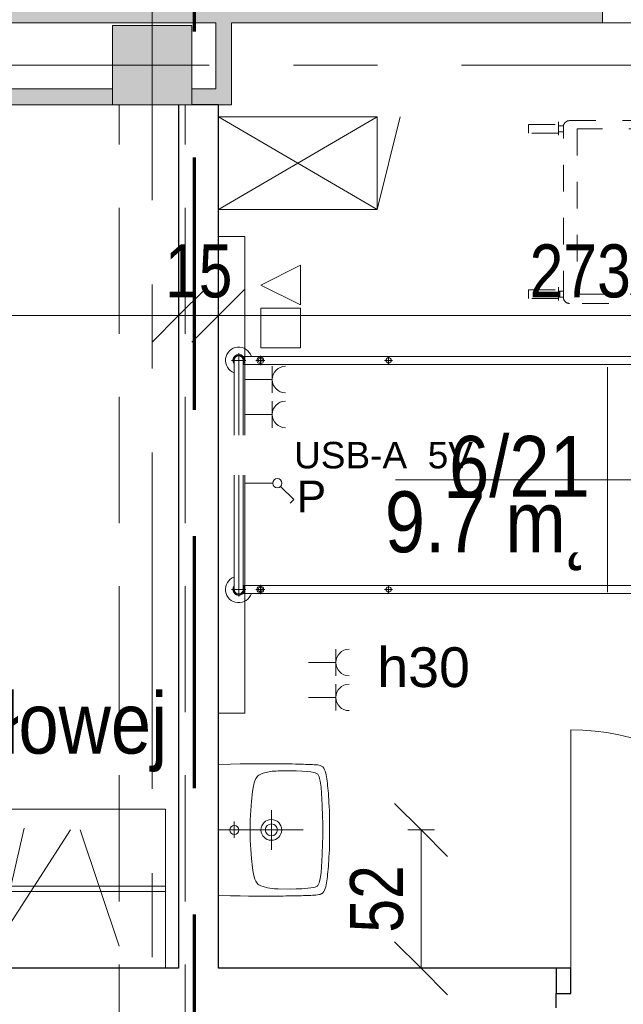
# Model space of a CAD drawing. Header units: centimetres. Extents: x -1631 to 21770, y -8842 to 3590.
# Tile 113 of 133: x -63 to 165, y 2454 to 2825. Entities that reach past the tile are written whole.
import ezdxf

# ---------------------------------------------------------------- set-up
doc = ezdxf.new("R2010")
doc.units = ezdxf.units.CM
for name, pattern in [('Długa kreska', [142.875, 95.25, -47.625]), ('Kreska', [20, 10, -10]), ('Oś', [222.25, 127, -31.75, 31.75, -31.75]), ('Ukryte', [71.438, 47.625, -23.813])]:
    doc.linetypes.add(name, pattern=pattern)
for name, color, linetype, lineweight in [('A-ANNO-DIMS', 211, 'Continuous', 13), ('A-ANNO-DIMS-100', 211, 'Continuous', 13), ('A-ANNO-NOTE', 131, 'Continuous', 9), ('A-AREA-IDEN', 2, 'Continuous', 13), ('A-DETL', 90, 'Continuous', 9), ('A-DETL-GENF', 92, 'Continuous', 9), ('A-DETL-HDLN', 90, 'Ukryte', 9), ('A-DETL-MEDM', 33, 'Continuous', 13), ('A-DETL-THIN', 151, 'Continuous', 9), ('A-DOOR', 31, 'Continuous', 13), ('A-GENM-HDLN', 13, 'Kreska', 9), ('A-WALL', 113, 'Continuous', 13), ('A-WALL-PATT', 111, 'Continuous', 13), ('I-FURN', 30, 'Continuous', 9), ('P-SANR-FIXT', 6, 'Continuous', 9), ('Q-SPCQ', 91, 'Continuous', 9), ('Q-SPCQ-HDLN', 91, 'Kreska', 9), ('S-COLS', 52, 'Continuous', 13), ('S-GRID', 1, 'Continuous', 13)]:
    doc.layers.add(name, color=color, linetype=linetype, lineweight=lineweight)
doc.styles.add('Arial Narrow_5', font='ARIALN.TTF', dxfattribs={"height": 20})
doc.styles.add('Arial_11', font='arial.ttf', dxfattribs={"width": 0.85, "height": 23})
doc.styles.add('Arial_4', font='arial.ttf', dxfattribs={"height": 10})
doc.styles.add('Arial_5', font='arial.ttf', dxfattribs={"height": 12})
doc.styles.add('Arial_6', font='arial.ttf', dxfattribs={"height": 15})
doc.dimstyles.new('Diagonal_1_100__0__wewnętrzne', dxfattribs={"dimscale": 30.48, "dimtxt": 20.468619, "dimasz": 0.656168, "dimexe": 0.164042, "dimexo": 0.0625, "dimgap": 0.032808, "dimtad": 1, "dimdec": 0, "dimdsep": 46, "dimtxsty": 'Arial Narrow_5', "dimblk1": 'OBLIQUE', "dimblk2": 'OBLIQUE', "dimsah": 1, "dimcen": 0.09, "dimazin": 0, "dimtfac": 1, "dimtdec": 4, "dimtix": 1, "dimtmove": 0, "dimatfit": 3, "dimfxl": 0, "dimtvp": 1, "dimtolj": 1, "dimtzin": 0, "dimarcsym": 0})
doc.dimstyles.new('Diagonal_1_100__0__wewnętrzne_2', dxfattribs={"dimscale": 30.48, "dimtxt": 20.468619, "dimasz": 0.656168, "dimexe": 0.164042, "dimexo": 0.0625, "dimgap": 0.032808, "dimtad": 1, "dimdec": 0, "dimdsep": 46, "dimtxsty": 'Arial Narrow_5', "dimblk1": 'OBLIQUE', "dimblk2": 'OBLIQUE', "dimsah": 1, "dimcen": 0.09, "dimazin": 0, "dimtfac": 1, "dimtdec": 4, "dimtix": 1, "dimtmove": 2, "dimatfit": 3, "dimfxl": 0, "dimtvp": 1, "dimtolj": 1, "dimtzin": 0, "dimarcsym": 0})

# ---------------------------------------------------------------- blocks, each defined once
blk = doc.blocks.new('M_Concrete-Square-Column - 300 x 300mm-1795931-6_piętro IV __13_80 m_ - stan projektowany')
at = {"layer": 'S-COLS', "lineweight": 9}
blk.add_hatch(color=254, dxfattribs=at).paths.add_polyline_path([(15, -15), (15, 15), (-15, 15), (-15, -15)], flags=0)
for p, q in [((15, 15), (-15, 15)), ((-15, 15), (-15, -15)), ((15, -15), (15, 15)), ((-15, -15), (15, -15))]:
    blk.add_line(p, q, dxfattribs=at)
blk = doc.blocks.new('łóżko 195x90 typ FAMED _102039_ - łóżko 195x90 typ FAMED _102039_-1233017-6_piętro IV __13_80 m_ - stan projektowany')
at = {"layer": 'I-FURN'}
for p, q in [((45.97, 104.25), (-45.98, 104.25)), ((-43.25, 101.53), (-43.25, 106.98)), ((-43.25, 105.95), (43.25, 105.95)), ((43.25, 101.53), (43.25, 106.98)), ((-44.75, -103.1), (-44.75, 102.61)), ((-43.25, 102.55), (43.25, 102.55)), ((-41.75, 102.55), (-41.75, -103.1)), ((41.75, 102.61), (41.75, -103.05)), ((44.75, -103.1), (44.75, 102.61)), ((-45, 96.93), (-41.5, 96.93)), ((-43.25, 95.18), (-43.25, 98.68)), ((45, 96.93), (41.5, 96.93)), ((43.25, 95.18), (43.25, 98.68)), ((-44.75, 49.81), (-41.75, 49.81)), ((-43.25, 48.31), (-43.25, 51.31)), ((44.75, 49.81), (41.75, 49.81)), ((43.25, 48.31), (43.25, 51.31)), ((-44.75, -48.19), (-41.75, -48.19)), ((-43.25, -49.69), (-43.25, -46.69)), ((44.75, -48.19), (41.75, -48.19)), ((43.25, -49.69), (43.25, -46.69)), ((-45, -96.6), (-41.5, -96.6)), ((-43.25, -94.85), (-43.25, -98.35)), ((45, -96.6), (41.5, -96.6)), ((43.25, -94.85), (43.25, -98.35)), ((-43.25, -102.02), (-43.25, -107.47)), ((-43.25, -103.05), (43.25, -103.05)), ((43.25, -102.02), (43.25, -107.47)), ((-45.98, -104.75), (45.97, -104.75)), ((-43.25, -106.45), (43.25, -106.45))]:
    blk.add_line(p, q, dxfattribs=at)
for centre, radius in [((-43.25, 96.93), 1.25), ((-43.25, 96.93), 0.8), ((43.25, 96.93), 1.25), ((43.25, 96.93), 0.8), ((-43.25, 49.81), 1), ((43.25, 49.81), 1), ((-43.25, -48.19), 1), ((43.25, -48.19), 1), ((-43.25, -96.6), 1.25), ((-43.25, -96.6), 0.8), ((43.25, -96.6), 1.25), ((43.25, -96.6), 0.8)]:
    blk.add_circle(centre, radius, dxfattribs=at)
for centre, radius, start, end in [((-43.25, 104.25), 5, 19.8769, 252.5424), ((43.25, 104.25), 5, 287.4576, 160.1231), ((-43.25, 104.25), 2.23, 49.8221, 310.1779), ((-43.25, 104.25), 1.93, 62.0207, 297.9793), ((-43.25, 104.25), 1.7, 90, 270), ((43.25, 104.25), 2.23, 229.8221, 130.1779), ((43.25, 104.25), 1.93, 242.0207, 117.9793), ((43.25, 104.25), 1.7, 270, 90), ((-43.25, -104.75), 5, 107.4576, 340.1231), ((43.25, -104.75), 5, 199.8769, 72.5424), ((-43.25, -104.75), 2.23, 47.6113, 310.1779), ((-43.25, -104.75), 1.93, 62.0207, 297.9793), ((-43.25, -104.75), 1.7, 90, 270), ((43.25, -104.75), 2.23, 229.8221, 130.1779), ((43.25, -104.75), 1.93, 242.0207, 117.9793), ((43.25, -104.75), 1.7, 270, 90)]:
    blk.add_arc(centre, radius, start, end, dxfattribs=at)
blk = doc.blocks.new('DRZWI 1S - automatyczna etykieta - Drzwi 90-2381422-6_piętro IV __13_80 m_ - stan projektowany')
at = {"layer": 'A-DETL-GENF'}
for p, q in [((-50.5, 2), (-45, 2)), ((-50.5, -7.5), (-50.5, 2)), ((-45, 2), (-45, -7.5)), ((45, 2), (50.5, 2)), ((45, -7.5), (45, 2)), ((50.5, 2), (50.5, -7.5)), ((-45, -7.5), (-50.5, -7.5)), ((50.5, -7.5), (45, -7.5))]:
    blk.add_line(p, q, dxfattribs=at)
at = {"layer": 'A-DETL-MEDM', "lineweight": 25}
for p, q in [((-50.5, -7.5), (-50.5, 2)), ((-50.5, 2), (-45, 2)), ((-45, 2), (-45, -7.5)), ((45, 2), (45, -7.5)), ((50.5, 2), (45, 2)), ((50.5, -7.5), (50.5, 2)), ((-45, -7.5), (-50.5, -7.5)), ((45, -7.5), (50.5, -7.5))]:
    blk.add_line(p, q, dxfattribs=at)
at = {"layer": 'A-DOOR'}
blk.add_line((45, -7.5), (45, -97.5), dxfattribs=at)
blk.add_arc((45, -7.5), 90, 180, 270, dxfattribs=at)
blk = doc.blocks.new('Umywalka koło Nova Pro - Pro 50-2362072-6_piętro IV __13_80 m_ - stan projektowany')
at = {"layer": 'P-SANR-FIXT'}
for p, q in [((-12.19, -7.5), (-12.32, -12.08)), ((12.5, -7.5), (12.5, -39.5)), ((37.32, -12.08), (37.19, -7.5)), ((-12.32, -12.08), (-12.4, -15.78)), ((15.72, -13.52), (9.46, -13.52)), ((37.4, -15.78), (37.32, -12.08)), ((-12.4, -15.78), (-12.45, -18.85)), ((37.45, -18.85), (37.4, -15.78)), ((-12.45, -18.85), (-12.48, -21.48)), ((-12.48, -21.48), (-12.48, -23.77)), ((-7.61, -22.12), (-7.93, -22.41)), ((-6.89, -21.64), (-7.61, -22.12)), ((-6.09, -21.3), (-6.89, -21.64)), ((-5.24, -21.03), (-6.09, -21.3)), ((-3.53, -20.66), (-5.24, -21.03)), ((-1.83, -20.39), (-3.53, -20.66)), ((1.66, -19.99), (-1.83, -20.39)), ((5.15, -19.7), (1.66, -19.99)), ((8.64, -19.56), (5.15, -19.7)), ((10.37, -19.51), (8.64, -19.56)), ((14.63, -19.51), (10.37, -19.51)), ((16.36, -19.56), (14.63, -19.51)), ((19.88, -19.7), (16.36, -19.56)), ((23.34, -19.99), (19.88, -19.7)), ((26.83, -20.39), (23.34, -19.99)), ((28.56, -20.66), (26.83, -20.39)), ((30.26, -21.03), (28.56, -20.66)), ((31.09, -21.3), (30.26, -21.03)), ((31.89, -21.64), (31.09, -21.3)), ((32.61, -22.12), (31.89, -21.64)), ((32.93, -22.41), (32.61, -22.12)), ((37.48, -21.48), (37.45, -18.85)), ((37.51, -23.77), (37.48, -21.48)), ((-12.48, -23.77), (-12.51, -25.8)), ((-12.51, -25.8), (-12.48, -27.63)), ((-8.91, -24.36), (-9.37, -26.04)), ((-8.62, -23.53), (-8.91, -24.36)), ((-8.19, -22.76), (-8.62, -23.53)), ((-7.93, -22.41), (-8.19, -22.76)), ((33.19, -22.76), (32.93, -22.41)), ((33.62, -23.53), (33.19, -22.76)), ((33.91, -24.36), (33.62, -23.53)), ((34.37, -26.04), (33.91, -24.36)), ((37.51, -27.63), (37.51, -23.77)), ((-12.48, -27.63), (-12.48, -29.31)), ((-12.48, -29.31), (-12.46, -30.99)), ((-9.74, -29.37), (-9.76, -30.06)), ((-9.71, -29.05), (-9.74, -29.37)), ((-9.69, -28.65), (-9.71, -29.05)), ((-9.61, -27.77), (-9.69, -28.65)), ((-9.37, -26.04), (-9.61, -27.77)), ((20.01, -27.5), (5.01, -27.5)), ((34.63, -27.77), (34.37, -26.04)), ((34.69, -28.65), (34.63, -27.77)), ((34.71, -29.05), (34.69, -28.65)), ((34.74, -29.37), (34.71, -29.05)), ((34.76, -30.06), (34.74, -29.37)), ((37.48, -29.31), (37.51, -27.63)), ((37.48, -30.99), (37.48, -29.31)), ((-12.46, -30.99), (-12.46, -32)), ((-12.46, -32), (-12.43, -32.96)), ((-12.43, -32.96), (-12.43, -33.89)), ((-9.76, -30.06), (-9.84, -34.56)), ((34.84, -34.56), (34.76, -30.06)), ((37.43, -33.89), (37.46, -32.96)), ((37.46, -32), (37.48, -30.99)), ((37.46, -32.96), (37.46, -32)), ((-12.43, -33.89), (-12.4, -34.8)), ((-12.4, -34.8), (-12.4, -35.38)), ((-12.4, -35.38), (-12.38, -36.56)), ((-12.38, -36.56), (-12.35, -37.38)), ((-9.84, -34.56), (-9.79, -36.82)), ((-9.79, -36.82), (-9.71, -39.06)), ((34.71, -39.06), (34.82, -36.82)), ((34.82, -36.82), (34.84, -34.56)), ((37.35, -37.38), (37.38, -36.56)), ((37.38, -36.56), (37.4, -35.38)), ((37.4, -35.38), (37.43, -34.8)), ((37.43, -34.8), (37.43, -33.89)), ((-12.35, -37.38), (-12.35, -38.15)), ((-12.35, -38.15), (-12.32, -38.93)), ((-12.32, -38.93), (-12.3, -39.67)), ((-12.3, -39.67), (-12.27, -40.39)), ((-12.27, -40.39), (-12.24, -41.11)), ((-9.71, -39.06), (-9.53, -41.32)), ((34.53, -41.32), (34.71, -39.06)), ((37.24, -41.11), (37.27, -40.39)), ((37.27, -40.39), (37.3, -39.67)), ((37.3, -39.67), (37.32, -38.93)), ((37.32, -38.93), (37.35, -38.15)), ((37.35, -38.15), (37.35, -37.38)), ((-12.24, -41.11), (-12.22, -41.78)), ((-12.22, -41.78), (-12.19, -42.44)), ((-12.19, -42.44), (-12.16, -43.08)), ((-12.16, -43.08), (-12.14, -43.72)), ((-12.14, -43.72), (-12.08, -44.31)), ((-12.08, -44.31), (-12, -44.87)), ((-9.53, -41.32), (-9.39, -42.44)), ((-9.39, -42.44), (-9.21, -43.53)), ((-9.21, -43.53), (-9.05, -44.09)), ((-9.05, -44.09), (-8.86, -44.6)), ((-8.86, -44.6), (-8.7, -44.84)), ((33.73, -44.84), (33.86, -44.6)), ((33.86, -44.6), (34.07, -44.09)), ((34.07, -44.09), (34.21, -43.53)), ((34.21, -43.53), (34.39, -42.44)), ((34.39, -42.44), (34.53, -41.32)), ((37.03, -44.87), (37.08, -44.31)), ((37.08, -44.31), (37.14, -43.72)), ((37.14, -43.72), (37.16, -43.08)), ((37.16, -43.08), (37.19, -42.44)), ((37.19, -42.44), (37.22, -41.78)), ((37.22, -41.78), (37.24, -41.11)), ((-12, -44.87), (-11.92, -45.37)), ((-11.92, -45.37), (-11.82, -45.88)), ((-11.82, -45.88), (-11.71, -46.17)), ((-11.6, -46.46), (-11.79, -45.88)), ((-11.71, -46.17), (-11.6, -46.46)), ((-11.6, -46.46), (-11.26, -46.97)), ((-11.26, -46.97), (-11.6, -46.46)), ((-11.26, -46.97), (-10.8, -47.34)), ((-10.8, -47.34), (-11.26, -46.97)), ((-10.8, -47.34), (-10.24, -47.61)), ((-10.24, -47.61), (-10.8, -47.34)), ((-10.24, -47.61), (-9.61, -47.82)), ((-9.61, -47.82), (-10.24, -47.61)), ((-9.61, -47.82), (-8.94, -48.01)), ((-8.94, -48.01), (-9.61, -47.82)), ((-8.94, -48.01), (-8.25, -48.14)), ((-8.25, -48.14), (-8.94, -48.01)), ((-8.7, -44.84), (-8.51, -45.05)), ((-8.51, -45.05), (-8.03, -45.35)), ((-8.25, -48.14), (-7.5, -48.3)), ((-7.5, -48.3), (-8.25, -48.14)), ((-8.03, -45.35), (-7.53, -45.56)), ((-7.53, -45.56), (-6.97, -45.72)), ((-7.5, -48.3), (-6.73, -48.41)), ((-6.73, -48.41), (-7.5, -48.3)), ((-6.97, -45.72), (-5.88, -45.93)), ((-5.88, -45.93), (-3.64, -46.25)), ((-3.64, -46.25), (-1.4, -46.44)), ((-1.4, -46.44), (3.1, -46.68)), ((3.1, -46.68), (7.6, -46.81)), ((7.6, -46.81), (9.86, -46.89)), ((9.86, -46.89), (11.04, -46.92)), ((11.04, -46.92), (11.7, -46.92)), ((11.7, -46.92), (12.5, -46.94)), ((12.5, -46.94), (13.3, -46.92)), ((13.3, -46.92), (13.99, -46.92)), ((13.99, -46.92), (15.14, -46.89)), ((15.14, -46.89), (17.4, -46.81)), ((17.4, -46.81), (21.9, -46.68)), ((21.9, -46.68), (26.4, -46.44)), ((26.4, -46.44), (28.64, -46.25)), ((28.64, -46.25), (30.88, -45.93)), ((30.88, -45.93), (31.97, -45.72)), ((31.76, -48.41), (32.5, -48.3)), ((32.5, -48.3), (31.76, -48.41)), ((31.97, -45.72), (32.53, -45.56)), ((32.5, -48.3), (33.25, -48.14)), ((33.25, -48.14), (32.5, -48.3)), ((32.53, -45.56), (33.06, -45.35)), ((33.06, -45.35), (33.54, -45.05)), ((33.25, -48.14), (33.97, -48.01)), ((33.97, -48.01), (33.25, -48.14)), ((33.54, -45.05), (33.73, -44.84)), ((33.97, -48.01), (34.63, -47.82)), ((34.63, -47.82), (33.97, -48.01)), ((34.63, -47.82), (35.24, -47.61)), ((35.24, -47.61), (34.63, -47.82)), ((35.24, -47.61), (35.8, -47.34)), ((35.8, -47.34), (35.24, -47.61)), ((35.8, -47.34), (36.28, -46.97)), ((36.28, -46.97), (35.8, -47.34)), ((36.28, -46.97), (36.6, -46.46)), ((36.6, -46.46), (36.28, -46.97)), ((36.6, -46.46), (36.82, -45.88)), ((36.82, -45.88), (36.92, -45.37)), ((36.92, -45.37), (37.03, -44.87)), ((-6.73, -48.41), (-5.93, -48.54)), ((-5.93, -48.54), (-6.73, -48.41)), ((-5.93, -48.54), (-5.1, -48.65)), ((-5.1, -48.65), (-5.93, -48.54)), ((-5.1, -48.65), (-4.2, -48.75)), ((-4.2, -48.75), (-5.1, -48.65)), ((-4.2, -48.75), (-3.27, -48.86)), ((-3.27, -48.86), (-4.2, -48.75)), ((-3.27, -48.86), (-2.28, -48.94)), ((-2.28, -48.94), (-3.27, -48.86)), ((-2.28, -48.94), (-1.24, -49.02)), ((-1.24, -49.02), (-2.28, -48.94)), ((-1.24, -49.02), (-0.15, -49.13)), ((-0.15, -49.13), (-1.24, -49.02)), ((-0.15, -49.13), (1.05, -49.21)), ((1.05, -49.21), (-0.15, -49.13)), ((1.05, -49.21), (2.3, -49.26)), ((2.3, -49.26), (1.05, -49.21)), ((2.3, -49.26), (3.66, -49.34)), ((3.66, -49.34), (2.3, -49.26)), ((3.66, -49.34), (5.12, -49.39)), ((5.12, -49.39), (3.66, -49.34)), ((5.12, -49.39), (6.72, -49.45)), ((6.72, -49.45), (5.12, -49.39)), ((6.72, -49.45), (8.45, -49.47)), ((8.45, -49.47), (6.72, -49.45)), ((8.45, -49.47), (10.4, -49.5)), ((10.4, -49.5), (8.45, -49.47)), ((10.4, -49.5), (14.63, -49.5)), ((14.63, -49.5), (10.4, -49.5)), ((14.63, -49.5), (16.55, -49.47)), ((16.55, -49.47), (14.63, -49.5)), ((16.55, -49.47), (18.31, -49.45)), ((18.31, -49.45), (16.55, -49.47)), ((18.31, -49.45), (19.88, -49.39)), ((19.88, -49.39), (18.31, -49.45)), ((19.88, -49.39), (21.34, -49.34)), ((21.34, -49.34), (19.88, -49.39)), ((21.34, -49.34), (22.7, -49.26)), ((22.7, -49.26), (21.34, -49.34)), ((22.7, -49.26), (23.98, -49.21)), ((23.98, -49.21), (22.7, -49.26)), ((23.98, -49.21), (25.15, -49.13)), ((25.15, -49.13), (23.98, -49.21)), ((25.15, -49.13), (26.24, -49.02)), ((26.24, -49.02), (25.15, -49.13)), ((26.24, -49.02), (27.31, -48.94)), ((27.31, -48.94), (26.24, -49.02)), ((27.31, -48.94), (28.29, -48.86)), ((28.29, -48.86), (27.31, -48.94)), ((28.29, -48.86), (29.23, -48.75)), ((29.23, -48.75), (28.29, -48.86)), ((29.23, -48.75), (30.1, -48.65)), ((30.1, -48.65), (29.23, -48.75)), ((30.1, -48.65), (30.93, -48.54)), ((30.93, -48.54), (30.1, -48.65)), ((30.93, -48.54), (31.76, -48.41)), ((31.76, -48.41), (30.93, -48.54))]:
    blk.add_line(p, q, dxfattribs=at)
for centre, radius in [((12.5, -13.52), 1.72), ((12.51, -27.5), 3.92), ((12.51, -27.5), 2.28)]:
    blk.add_circle(centre, radius, dxfattribs=at)
blk = doc.blocks.new('Panel Gazowo Oswietleniowy 1 - Type 1-2428028-6_piętro IV __13_80 m_ - stan projektowany')
at = {"layer": 'Q-SPCQ'}
for p, q in [((-77.5, -7.5), (-77.5, -17.5)), ((102.5, -17.5), (102.5, -7.5)), ((-77.5, -17.5), (102.5, -17.5)), ((9.36, -17.5), (9.36, -28)), ((21.87, -27.83), (21.87, -17.5)), ((35.33, -27.83), (35.33, -17.5)), ((48.5, -27.83), (48.5, -17.5)), ((60.5, -23.5), (75.5, -23.5)), ((60.5, -38.5), (60.5, -23.5)), ((75.5, -23.5), (75.5, -38.5)), ((84.19, -23.5), (76.69, -38.5)), ((91.69, -38.5), (84.19, -23.5)), ((16.87, -27.83), (26.87, -27.83)), ((30.33, -27.83), (40.33, -27.83)), ((43.5, -27.83), (53.5, -27.83)), ((8.12, -30.98), (3.18, -35.93)), ((3.18, -35.93), (1.87, -34.62)), ((75.5, -38.5), (60.5, -38.5)), ((76.69, -38.5), (91.69, -38.5)), ((-71.5, -51.83), (-71.5, -41.5)), ((-58.33, -51.83), (-58.33, -41.5)), ((-76.5, -51.83), (-66.5, -51.83)), ((-63.33, -51.83), (-53.33, -51.83))]:
    blk.add_line(p, q, dxfattribs=at)
blk.add_circle((9.36, -29.75), 1.75, dxfattribs=at)
for centre, start in [((21.87, -32.83), 0), ((35.33, -32.83), 0), ((48.5, -32.83), 0), ((-71.5, -56.83), 360), ((-58.33, -56.83), 360)]:
    blk.add_arc(centre, 5, start, 180, dxfattribs=at)
blk = doc.blocks.new('Łóżko transportowe - łóżko PRAWY SKRĘT-2406520-6_piętro IV __13_80 m_ - stan projektowany')
at = {"layer": 'A-GENM-HDLN'}
for p, q in [((-211, -72.67), (-207.66, -72.67)), ((-211, -81.04), (-211, -72.67)), ((-207.66, -72.67), (-207.66, -77.83)), ((-149.44, -72.67), (-149.44, -77.72)), ((-146.11, -72.67), (-149.44, -72.67)), ((-146.11, -81.04), (-146.11, -72.67)), ((-152.16, -77.04), (-204.76, -77.04)), ((-210.71, -81.04), (-146.11, -81.04)), ((-152.16, -79.34), (-204.76, -79.34)), ((-213.01, -230.22), (-213.01, -83.34)), ((-144.01, -83.34), (-144.01, -230.22)), ((-214.13, -100.83), (-216.43, -100.83)), ((-216.43, -100.83), (-216.43, -243.73)), ((-214.13, -243.73), (-214.13, -100.83)), ((-142.2, -101.09), (-139.9, -101.09)), ((-142.2, -243.73), (-142.2, -101.09)), ((-139.9, -101.09), (-139.9, -243.73)), ((-219.53, -109.11), (-217.23, -109.11)), ((-219.53, -235.46), (-219.53, -109.11)), ((-217.23, -109.11), (-217.23, -235.46)), ((-138.89, -109.11), (-138.89, -235.46)), ((-136.59, -109.11), (-138.89, -109.11)), ((-136.59, -235.46), (-136.59, -109.11)), ((-146.31, -232.52), (-210.71, -232.52)), ((-210.71, -233.31), (-146.31, -233.31)), ((-217.23, -235.46), (-219.53, -235.46)), ((-213.01, -270.47), (-213.01, -235.61)), ((-144.01, -235.61), (-144.01, -270.47)), ((-138.89, -235.46), (-136.59, -235.46)), ((-147.5, -238.03), (-209.87, -238.03)), ((-209.87, -238.03), (-209.87, -267.5)), ((-147.5, -267.5), (-147.5, -238.03)), ((-216.43, -243.73), (-214.13, -243.73)), ((-139.9, -243.73), (-142.2, -243.73)), ((-209.87, -267.5), (-147.5, -267.5)), ((-211.54, -285.9), (-211.54, -274.65)), ((-146.31, -272.77), (-210.71, -272.77)), ((-208.23, -274.65), (-208.23, -285.9)), ((-150.17, -274.65), (-145.11, -274.65)), ((-149.14, -285.9), (-149.14, -274.65)), ((-148.67, -274.65), (-148.67, -272.75)), ((-146.35, -274.65), (-146.35, -272.75)), ((-145.83, -274.65), (-145.83, -285.9)), ((-208.23, -285.9), (-211.54, -285.9)), ((-145.83, -285.9), (-149.14, -285.9))]:
    blk.add_line(p, q, dxfattribs=at)
for centre, radius, start, end in [((-152.16, -82.79), 5.75, 17.7326, 90), ((-210.71, -83.34), 2.3, 90, 180), ((-152.16, -82.79), 3.45, 30.5058, 90), ((-146.31, -83.34), 2.3, 0, 90), ((-146.31, -230.22), 2.3, 270, 0), ((-146.31, -235.61), 2.3, 0, 90), ((-210.71, -270.47), 2.3, 180, 270), ((-146.31, -270.47), 2.3, 270, 0)]:
    blk.add_arc(centre, radius, start, end, dxfattribs=at)
at = {"layer": 'Q-SPCQ'}
for p, q in [((-55.67, 38.72), (-55.67, 41.02)), ((-55.67, 41.02), (70.69, 41.02)), ((70.69, 41.02), (70.69, 38.72)), ((-63.94, 37.92), (-63.94, 35.62)), ((78.96, 37.92), (-63.94, 37.92)), ((70.69, 38.72), (-55.67, 38.72)), ((78.96, 35.62), (78.96, 37.92)), ((-94.86, 34.06), (-94.86, 29)), ((-90.67, 34.5), (-55.81, 34.5)), ((-63.94, 35.62), (78.96, 35.62)), ((-50.42, 34.5), (96.46, 34.5)), ((-106.11, 29.72), (-106.11, 33.03)), ((-106.11, 33.03), (-94.86, 33.03)), ((-94.86, 32.56), (-92.95, 32.56)), ((-94.86, 30.24), (-92.95, 30.24)), ((-92.97, -32.2), (-92.97, 32.2)), ((-87.7, 31.37), (-87.7, -31)), ((-58.24, 31.37), (-87.7, 31.37)), ((-58.24, 12.56), (-58.24, 31.37)), ((-53.51, 32.2), (-53.51, 14.3)), ((-52.72, 15.13), (-52.72, 32.2)), ((-41.4, 29.24), (-37.87, 30.32)), ((-37.87, 30.32), (-32.38, 29.92)), ((-32.38, 29.92), (-23.14, 28.89)), ((-23.49, 33.12), (-21.22, 5.81)), ((98.76, 32.49), (107.12, 32.49)), ((98.76, 32.2), (98.76, -32.4)), ((107.12, 32.49), (107.12, 29.16)), ((-94.86, 29.72), (-106.11, 29.72)), ((-45.79, 21.48), (-43.95, 26.18)), ((-43.95, 26.18), (-41.4, 29.24)), ((100.45, -26.34), (100.45, 26.25)), ((107.12, 29.16), (101.97, 29.16)), ((102.75, -26.34), (102.75, 26.25)), ((115.35, 26.3), (114.56, 25.24)), ((115.88, 27.09), (115.35, 26.3)), ((117.47, 28.15), (115.88, 27.09)), ((118.27, 28.69), (117.47, 28.15)), ((120.12, 28.95), (118.27, 28.69)), ((121.45, 28.95), (120.12, 28.95)), ((123.04, 28.95), (121.45, 28.95)), ((124.84, 28.69), (123.04, 28.95)), ((114.56, 25.24), (114.03, 24.44)), ((114.03, 24.44), (114.03, 23.91)), ((114.03, 23.91), (114.08, 23.1)), ((114.08, 23.1), (114.32, 22.25)), ((-52.06, 15.82), (-45.79, 21.48)), ((114.32, 22.25), (114.71, 21.57)), ((114.71, 21.57), (114.98, 21.19)), ((114.98, 21.19), (115.23, 20.92)), ((115.23, 20.92), (115.48, 20.74)), ((123.91, 21.37), (124.1, 21)), ((-83.75, 12.89), (-81.46, 16.46)), ((-79.79, 17.34), (-71, 17.03)), ((-78.02, 15.16), (-79.32, 12.25)), ((-75.29, 17.28), (-78.02, 15.16)), ((-71, 17.03), (-65.71, 15.12)), ((-65.71, 15.12), (-60.22, 12.25)), ((-55.38, 12.34), (-52.06, 15.82)), ((-30.17, 17.16), (-29.39, 13.18)), ((147.83, 18.1), (147.96, 17.02)), ((147.96, 17.02), (148.22, 15.7)), ((148.22, 15.7), (148.49, 14.64)), ((-85.46, 8.14), (-83.75, 12.89)), ((-79.32, 12.25), (-79.3, 7.78)), ((-70.43, 12.29), (-71.36, 9.94)), ((-60.22, 12.25), (-57.47, 9.74)), ((-59.96, 11.91), (-56.86, 11.75)), ((-29.39, 13.18), (-27.6, 10.36)), ((148.49, 14.64), (149.02, 12.25)), ((149.02, 12.25), (149.28, 10.66)), ((-85.11, 2.29), (-85.46, 8.14)), ((-57.47, 9.74), (-56.99, 4.53)), ((-27.6, 10.36), (-27.43, 6.67)), ((149.28, 10.66), (149.55, 8.54)), ((149.55, 8.54), (149.55, 6.42)), ((-80.57, 2.56), (-79.46, 6.57)), ((-63.14, 3.31), (-62.45, 4.98)), ((-62.45, 4.98), (-62.68, 6.92)), ((-57.02, 4.3), (-58.79, -0.56)), ((-27.43, 6.67), (-29.38, 3.26)), ((149.55, 6.42), (149.81, 4.3)), ((149.81, 4.3), (149.81, 2.44)), ((-83.81, -1.05), (-85.11, 2.29)), ((-80.05, -0.59), (-80.57, 2.56)), ((-71.99, 0.23), (-72.29, 2.75)), ((-21.88, 0.92), (-27.74, -15.16)), ((149.81, 2.44), (149.81, 0.85)), ((149.81, 0.85), (149.81, -1.27)), ((-73.74, -4.18), (-82.45, -2.21)), ((-77.94, -3.33), (-80.05, -0.59)), ((-68.13, -3.67), (-73.74, -4.18)), ((-62.1, -2.29), (-68.13, -3.67)), ((-58.79, -0.56), (-62.1, -2.29)), ((-61.75, -2.03), (-58.71, -2.66)), ((-57.43, -3.6), (-55.11, -7.81)), ((-28.96, -5.2), (-29.98, -1.41)), ((149.81, -1.27), (149.81, -3.39)), ((-58.24, -31), (-58.24, -3.82)), ((-30.06, -8.73), (-28.96, -5.2)), ((-55.11, -7.81), (-50.47, -14.88)), ((-53.51, -10.24), (-53.51, -32.2)), ((-34.27, -14.65), (-32.51, -11)), ((-32.51, -11), (-30.06, -8.73)), ((96.55, -8.81), (97.4, -14.24)), ((102.27, -8.97), (97.21, -8.16)), ((104.13, -7.98), (104.02, -8.17)), ((111.94, -13.19), (104.98, -7.83)), ((-52.72, -32.2), (-52.72, -11.45)), ((-50.47, -14.88), (-49.89, -19.88)), ((98.63, -15.63), (108.86, -18.54)), ((149.02, -17.7), (148.75, -18.76)), ((149.28, -16.38), (149.02, -17.7)), ((-49.89, -19.88), (-48.19, -23.49)), ((-28.42, -18.63), (-29.07, -34.66)), ((147.92, -21.46), (147.08, -22.85)), ((148.49, -20.09), (147.92, -21.46)), ((148.75, -18.76), (148.49, -20.09)), ((-48.19, -23.49), (-45.06, -25.43)), ((-45.06, -25.43), (-39.64, -26.44)), ((144.25, -25.92), (142.92, -26.45)), ((145.31, -25.13), (144.25, -25.92)), ((146.1, -24.33), (145.31, -25.13)), ((147.16, -22.74), (146.1, -24.33)), ((-106.11, -32.67), (-106.11, -29.36)), ((-106.11, -29.36), (-94.86, -29.36)), ((-94.86, -28.33), (-94.86, -33.39)), ((-39.64, -26.44), (-28.8, -28.02)), ((107.12, -29.06), (102.07, -29.06)), ((107.12, -32.4), (107.12, -29.06)), ((127.81, -27.51), (125.69, -27.25)), ((129.93, -27.78), (127.81, -27.51)), ((131.79, -27.78), (129.93, -27.78)), ((132.4, -27.81), (131.79, -27.78)), ((137.62, -27.78), (135.76, -28.04)), ((139.47, -27.51), (137.62, -27.78)), ((141.59, -26.98), (139.47, -27.51)), ((142.92, -26.45), (141.59, -26.98)), ((-94.86, -32.67), (-106.11, -32.67)), ((-94.86, -29.83), (-92.95, -29.83)), ((-94.86, -32.16), (-92.95, -32.16)), ((-87.7, -31), (-58.24, -31)), ((98.76, -32.4), (107.12, -32.4)), ((-55.81, -34.5), (-90.67, -34.5)), ((-63.94, -38.61), (-63.94, -36.31)), ((-63.94, -36.31), (78.7, -36.31)), ((96.46, -34.5), (-50.42, -34.5)), ((78.7, -36.31), (78.7, -38.61)), ((78.7, -38.61), (-63.94, -38.61)), ((-55.67, -39.61), (-55.67, -41.91)), ((70.69, -39.61), (-55.67, -39.61)), ((70.69, -41.91), (70.69, -39.61)), ((-55.67, -41.91), (70.69, -41.91)), ((-212.57, -274.65), (-207.51, -274.65)), ((-211.07, -274.65), (-211.07, -272.74)), ((-208.75, -274.65), (-208.75, -272.75))]:
    blk.add_line(p, q, dxfattribs=at)
for centre, radius, start, end in [((-90.67, 32.2), 2.3, 90, 180), ((-55.81, 32.2), 2.3, 360, 90), ((-50.42, 32.2), 2.3, 90, 180), ((96.46, 32.2), 2.3, 360, 90), ((97, 26.25), 5.75, 360, 72.2674), ((135.37, -72.1), 102.08, 84.1616, 96.0296), ((97, 26.25), 3.45, 360, 59.4942), ((114.45, 26.3), 10.67, 332.4303, 17.0256), ((155.31, -5.05), 35.87, 106.259, 128.4942), ((147.02, 24.57), 5.12, 53.3457, 110.0357), ((147.85, 25.78), 3.66, 334.0102, 52.4708), ((137.61, 13.35), 10, 86.6496, 169.8675), ((136.81, -0.41), 23.79, 75.7422, 86.6496), ((142.07, 16.76), 5.92, 13.0754, 84.1902), ((163.14, 13.71), 15.93, 138.9112, 164.0086), ((118.49, 37.03), 16.57, 259.523, 289.0823), ((127.32, 11.76), 9.78, 68.046, 109.2287), ((-79.85, 15.43), 1.91, 88.013, 147.341), ((153.18, 10.57), 25.82, 169.8675, 185.4386), ((-56.76, 13.66), 1.91, 267.0558, 316.4033), ((131.67, -10.77), 19.09, 104.2457, 129.8189), ((133.26, -12.2), 20.9, 95.7555, 107.4934), ((133.4, -5.54), 14.31, 49.021, 98.976), ((-32.69, 4.86), 11.5, 339.9773, 4.7513), ((123.87, -1.49), 6.97, 129.3765, 229.136), ((137.97, -0.27), 7.34, 8.3566, 49.021), ((137.33, 0.4), 7.91, 309.1031, 2.8416), ((-82.03, -0.35), 1.91, 201.3338, 257.3013), ((-59.1, -4.53), 1.91, 28.911, 78.2584), ((79.86, -7.33), 70.06, 352.5069, 3.2247), ((129.04, 4.7), 15.03, 229.6853, 259.0191), ((129.04, 12.28), 22.38, 279.3994, 306.3925), ((97.11, -8.72), 0.576, 80.8461, 188.9292), ((102.55, -7.27), 1.73, 260.8461, 328.5399), ((104.62, -8.28), 0.576, 52.4244, 148.5399), ((128, 26.42), 36.52, 267.1297, 277.2298), ((34.66, -39.09), 97.15, 9.5267, 17.2664), ((99.11, -13.97), 1.73, 188.9292, 254.1509), ((61.3, 12.26), 56.78, 325.6186, 334.1985), ((127.86, 18.05), 34.19, 243.1615, 271.9722), ((-16.93, -19.09), 11.5, 159.9773, 177.6993), ((139.83, 31.24), 60.07, 238.1847, 249.7735), ((133.88, 9.76), 37.9, 246.9882, 257.5224), ((136.25, -23.47), 5.8, 175.4525, 229.6854), ((97, -26.34), 3.45, 300.5058, 360), ((97, -26.34), 5.75, 287.7326, 360), ((134.62, -17.47), 10.63, 258.4769, 276.1668), ((-90.67, -32.2), 2.3, 180, 270), ((-55.81, -32.2), 2.3, 270, 0), ((-50.42, -32.2), 2.3, 180, 270), ((96.46, -32.2), 2.3, 270, 0), ((-204.76, -82.79), 5.75, 90, 162.2674), ((-204.76, -82.79), 3.45, 90, 149.4942), ((-210.71, -230.22), 2.3, 180, 270), ((-210.71, -235.61), 2.3, 90, 180)]:
    blk.add_arc(centre, radius, start, end, dxfattribs=at)
at = {"layer": 'Q-SPCQ-HDLN'}
for centre, radius, end in [((-106.11, -72.67), 105.71, 180.198), ((-106.11, -72.67), 40, 180), ((-28.77, -150.01), 105.71, 180.198)]:
    blk.add_arc(centre, radius, 90, end, dxfattribs=at)
blk = doc.blocks.new('Szafy ubraniowe - 60x100-2457479-6_piętro IV __13_80 m_ - stan projektowany')
at = {"layer": 'I-FURN'}
for p, q in [((-110, -30), (-110, 30)), ((-110, 30), (-10, 30)), ((-10, 30), (-10, -30)), ((-85.4, -25.19), (-107.37, 24.14)), ((-84.09, -23.93), (-73.29, 22.84)), ((-74.09, -23.93), (-63.29, 22.84)), ((-72.42, -18.98), (-45.85, 22.3)), ((-27.5, -21.7), (-42.12, 22.3)), ((-110, 1), (-10, 1)), ((-110, -1), (-10, -1))]:
    blk.add_line(p, q, dxfattribs=at)
blk = doc.blocks.new('DIMBLOCK145-6_piętro IV __13_80 m_ - stan projektowany')
at = {"layer": 'A-ANNO-DIMS-100', "transparency": 16777216}
for p, q in [((-310.62, 2713.76), (-300.62, 2723.76)), ((-2.62, 2713.76), (7.38, 2723.76)), ((-310.62, 2718.76), (-310.62, 2708.76)), ((-310.62, 2713.76), (-310.62, 2718.76)), ((-2.62, 2718.76), (-2.62, 2708.76)), ((-2.62, 2713.76), (-2.62, 2718.76)), ((-310.62, 2713.76), (-320.62, 2703.76)), ((-310.62, 2713.76), (-2.62, 2713.76)), ((-2.62, 2713.76), (-12.62, 2703.76))]:
    blk.add_line(p, q, dxfattribs=at)
at = {"layer": 'A-ANNO-DIMS-100', "color": 0, "transparency": 16777216, "insert": (-185.3, 2740.61), "char_height": 20, "width": 45.6158, "attachment_point": 1, "line_spacing_factor": 0.974696, "style": 'Arial Narrow_5'}
blk.add_mtext('308', dxfattribs=at)
blk = doc.blocks.new('_Oblique')
at = {"color": 0, "linetype": 'ByBlock', "lineweight": -2}
blk.add_line((-0.5, -0.5), (0.5, 0.5), dxfattribs=at)
blk = doc.blocks.new('DIMBLOCK146-6_piętro IV __13_80 m_ - stan projektowany')
at = {"layer": 'A-ANNO-DIMS-100', "transparency": 16777216}
for p, q in [((-2.62, 2713.76), (7.38, 2723.76)), ((12.38, 2713.76), (22.38, 2723.76)), ((-2.62, 2718.76), (-2.62, 2708.76)), ((-2.62, 2713.76), (-2.62, 2718.76)), ((12.38, 2718.76), (12.38, 2708.76)), ((12.38, 2713.76), (12.38, 2718.76)), ((-2.62, 2713.76), (-12.62, 2703.76)), ((-2.62, 2713.76), (12.38, 2713.76)), ((12.38, 2713.76), (2.38, 2703.76))]:
    blk.add_line(p, q, dxfattribs=at)
at = {"layer": 'A-ANNO-DIMS-100', "color": 0, "transparency": 16777216, "insert": (-7.79, 2740.61), "char_height": 20, "width": 30.4105, "attachment_point": 1, "line_spacing_factor": 0.974696, "style": 'Arial Narrow_5'}
blk.add_mtext('15', dxfattribs=at)
blk = doc.blocks.new('DIMBLOCK147-6_piętro IV __13_80 m_ - stan projektowany')
at = {"layer": 'A-ANNO-DIMS-100', "transparency": 16777216}
for p, q in [((12.38, 2713.76), (22.38, 2723.76)), ((285.38, 2713.76), (295.38, 2723.76)), ((12.38, 2718.76), (12.38, 2708.76)), ((12.38, 2713.76), (12.38, 2718.76)), ((285.38, 2718.76), (285.38, 2708.76)), ((285.38, 2713.76), (285.38, 2718.76)), ((12.38, 2713.76), (2.38, 2703.76)), ((12.38, 2713.76), (285.38, 2713.76)), ((285.38, 2713.76), (275.38, 2703.76))]:
    blk.add_line(p, q, dxfattribs=at)
at = {"layer": 'A-ANNO-DIMS-100', "color": 0, "transparency": 16777216, "insert": (129.87, 2740.61), "char_height": 20, "width": 45.6158, "attachment_point": 1, "line_spacing_factor": 0.974696, "style": 'Arial Narrow_5'}
blk.add_mtext('273', dxfattribs=at)
blk = doc.blocks.new('METKA_POMIESZCZENIA2 - Rozbudowana - bez ramki-2396678-6_piętro IV __13_80 m_ - stan projektowany')
at = {"layer": 'A-AREA-IDEN'}
for p, q in [((0, 0.425), (0, 0)), ((0.0976, 0), (-0.8, 0)), ((-0.8, 0), (0.9, 0)), ((0, 0), (0, -0.425))]:
    blk.add_line(p, q, dxfattribs=at)
blk = doc.blocks.new('DIMBLOCK191-6_piętro IV __13_80 m_ - stan projektowany')
at = {"layer": 'A-ANNO-DIMS-100', "transparency": 16777216}
for p, q in [((88.91, 2519.53), (78.91, 2529.53)), ((83.91, 2519.53), (93.91, 2519.53)), ((88.91, 2519.53), (83.91, 2519.53)), ((88.91, 2467.33), (88.91, 2519.53)), ((88.91, 2519.53), (98.91, 2509.53)), ((88.91, 2467.33), (78.91, 2477.33)), ((83.91, 2467.33), (93.91, 2467.33)), ((88.91, 2467.33), (83.91, 2467.33)), ((88.91, 2467.33), (98.91, 2457.33))]:
    blk.add_line(p, q, dxfattribs=at)
at = {"layer": 'A-ANNO-DIMS-100', "color": 0, "transparency": 16777216, "insert": (62.07, 2480.76), "char_height": 20, "width": 30.4105, "attachment_point": 1, "rotation": 90, "line_spacing_factor": 0.974696, "style": 'Arial Narrow_5'}
blk.add_mtext('52', dxfattribs=at)

msp = doc.modelspace()

# ---------------------------------------------------------------- hatches: boundary and pattern name
at = {"layer": 'A-WALL-PATT'}
h = msp.add_hatch(color=9, dxfattribs=at)
h.paths.add_polyline_path([(1227.38, 2824.33), (1227.38, 2848.33), (507.38, 2848.33), (507.38, 2824.33), (1203.38, 2824.33)], flags=0)
h.paths.add_polyline_path([(307.38, 2824.33), (307.38, 2848.33), (267.38, 2848.33), (267.38, 2824.33), (297.38, 2824.33)], flags=0)
h.paths.add_polyline_path([(142.38, 2824.33), (157.38, 2824.33), (157.38, 2848.33), (-182.62, 2848.33), (-182.62, 2824.33), (17.38, 2824.33)], flags=0)
h.paths.add_polyline_path([(-332.62, 2824.33), (-292.62, 2824.33), (-292.62, 2848.33), (-332.62, 2848.33), (-332.62, 2839.33)], flags=0)
h.paths.add_polyline_path([(-532.62, 2824.33), (-532.62, 2848.33), (-1217.62, 2848.33), (-1217.62, 2824.33), (-547.62, 2824.33)], flags=0)
msp.add_hatch(color=9, dxfattribs=at).paths.add_polyline_path([(17.38, 2799.33), (17.38, 2824.33), (11.38, 2824.33), (11.38, 2799.33)], flags=0)
h = msp.add_hatch(color=9, dxfattribs=at)
h.paths.add_polyline_path([(2.38, 2793.33), (17.38, 2793.33), (17.38, 2799.33), (2.38, 2799.33), (2.38, 2798.76)], flags=0)
h.paths.add_polyline_path([(-27.62, 2793.33), (-27.62, 2799.33), (-84.62, 2799.33), (-84.62, 2793.33)], flags=0)

# ---------------------------------------------------------------- linework, layer by layer
at = {"layer": 'A-DETL', "linetype": 'Długa kreska', "lineweight": 70}
msp.add_line((3.38, 1678), (3.38, 2853.33), dxfattribs=at)
at = {"layer": 'A-DETL-HDLN'}
for p, q in [((-25.12, 420.83), (-25.12, 2793.33)), ((-0.12, 420.83), (-0.12, 2793.33))]:
    msp.add_line(p, q, dxfattribs=at)
at = {"layer": 'A-DETL-THIN'}
for p, q in [((72.38, 2788.76), (12.38, 2788.76)), ((12.38, 2788.76), (72.38, 2753.76)), ((72.38, 2788.76), (12.38, 2753.76)), ((72.38, 2753.76), (72.38, 2788.76)), ((72.38, 2753.76), (81.01, 2788.76)), ((12.38, 2753.76), (72.38, 2753.76))]:
    msp.add_line(p, q, dxfattribs=at)
at = {"layer": 'A-WALL', "lineweight": 9}
for p, q in [((157.38, 2824.33), (157.38, 2839.33)), ((-84.62, 2824.33), (11.38, 2824.33)), ((11.38, 2824.33), (11.38, 2799.33)), ((17.38, 2824.33), (285.38, 2824.33)), ((17.38, 2793.33), (17.38, 2824.33)), ((-27.62, 2799.33), (-84.62, 2799.33)), ((11.38, 2799.33), (2.38, 2799.33)), ((-96.62, 2793.33), (-27.62, 2793.33)), ((12.38, 2793.33), (17.38, 2793.33))]:
    msp.add_line(p, q, dxfattribs=at)
at = {"layer": 'A-WALL', "color": 7, "lineweight": 25}
for p, q in [((-2.62, 2793.33), (-2.62, 2467.33)), ((12.38, 2793.33), (2.38, 2793.33)), ((12.38, 2467.33), (12.38, 2793.33)), ((-2.62, 2467.33), (-310.62, 2467.33)), ((139.88, 2467.33), (12.38, 2467.33)), ((139.88, 2452.33), (139.88, 2457.83))]:
    msp.add_line(p, q, dxfattribs=at)
at = {"layer": 'S-GRID', "linetype": 'Oś'}
for p, q in [((-12.62, 2884.27), (-12.62, 27.13)), ((1342.46, 2808.33), (-1368.76, 2808.33))]:
    msp.add_line(p, q, dxfattribs=at)

# ---------------------------------------------------------------- block references
at = {"layer": 'A-DOOR', "rotation": 180}
msp.add_blockref('DRZWI 1S - automatyczna etykieta - Drzwi 90-2381422-6_piętro IV __13_80 m_ - stan projektowany', (190.38, 2459.83), dxfattribs=at)
at = {"layer": 'I-FURN', "rotation": 270.0000000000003}
msp.add_blockref('łóżko 195x90 typ FAMED _102039_ - łóżko 195x90 typ FAMED _102039_-1233017-6_piętro IV __13_80 m_ - stan projektowany', (124.82, 2653.58), dxfattribs=at)
at = {"layer": 'I-FURN'}
msp.add_blockref('Szafy ubraniowe - 60x100-2457479-6_piętro IV __13_80 m_ - stan projektowany', (2.38, 2497.33), dxfattribs=at)
at = {"layer": 'P-SANR-FIXT', "rotation": 90.00000000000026}
msp.add_blockref('Umywalka koło Nova Pro - Pro 50-2362072-6_piętro IV __13_80 m_ - stan projektowany', (4.88, 2507.03), dxfattribs=at)
at = {"layer": 'Q-SPCQ'}
for name, p, rotation in [('Łóżko transportowe - łóżko PRAWY SKRĘT-2406520-6_piętro IV __13_80 m_ - stan projektowany', (415.38, 2574.33), 270.0000000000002), ('Panel Gazowo Oswietleniowy 1 - Type 1-2428028-6_piętro IV __13_80 m_ - stan projektowany', (4.88, 2641.08), 90.00000000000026)]:
    msp.add_blockref(name, p, dxfattribs=dict(at, rotation=rotation))
at = {"layer": 'S-COLS', "lineweight": 9}
msp.add_blockref('M_Concrete-Square-Column - 300 x 300mm-1795931-6_piętro IV __13_80 m_ - stan projektowany', (-12.62, 2808.33), dxfattribs=at)

# ---------------------------------------------------------------- texts
at = {"layer": 'A-ANNO-NOTE', "lineweight": 13, "insert": (47.5, 2645.42), "char_height": 12, "width": 12.019, "attachment_point": 5, "line_spacing_factor": 0.936439, "style": 'Arial_5'}
msp.add_mtext('\\pt126.99996,254.00004,381,507.99996,635.00004,762,888.99996,1016.00004,1143,1269.99996,1397.00004,1524,1650.99996,1778.00004,1905,2031.99996,2159.00004,2286,2412.99996,2540.00004,2667,2793.99996,2921.00004,3048,3174.99996,3302.00004,3429,3555.99996,3683.00004,3810,3936.99996,4064.00004;P', dxfattribs=at)
at = {"layer": 'A-AREA-IDEN', "insert": (-149.64, 2541.43), "char_height": 23, "width": 141.1, "attachment_point": 7, "line_spacing_factor": 0.936439, "style": 'Arial_11'}
msp.add_mtext('\\pt84.99995,169.9999,255.00008,340.00003,424.99998,509.99993,595.00011,680.00006,765.00001,849.99996,934.99991,1020.00009,1105.00004,1189.99999,1274.99994,1359.99989,1445.00007,1530.00002,1614.99997,1699.99992,1785.0001,1870.00005,1955,2039.99995,2124.9999,2210.00008,2295.00003,2379.99998,2464.99993,2550.00011,2635.00006,2720.00001;Gab.\\Poddziałowej', dxfattribs=at)

# ---------------------------------------------------------------- dimensions: what is measured, and where the dimension line sits
at = {"layer": 'A-ANNO-DIMS'}
dim = msp.add_linear_dim(base=(-2.62, 2713.76), p1=(-310.62, 2718.76), p2=(-2.62, 2718.76), dimstyle='Diagonal_1_100__0__wewnętrzne_2', override={"dimpost": '<>', "dimfxl": 308}, dxfattribs=at)
dim.commit()
dim.dimension.update_dxf_attribs({"geometry": 'DIMBLOCK145-6_piętro IV __13_80 m_ - stan projektowany', "text_midpoint": (-162.49, 2727.28), "dimtype": 160, "text_rotation": 360})
for base, p1, p2, override, picture, middle in [((12.38, 2713.76), (-2.62, 2718.76), (12.38, 2718.76), {"dimpost": '<>', "dimfxl": 15}, 'DIMBLOCK146-6_piętro IV __13_80 m_ - stan projektowany', (4.88, 2724.97)), ((285.38, 2713.76), (12.38, 2718.76), (285.38, 2718.76), {"dimpost": '<>', "dimfxl": 273}, 'DIMBLOCK147-6_piętro IV __13_80 m_ - stan projektowany', (148.88, 2724.97))]:
    dim = msp.add_linear_dim(base=base, p1=p1, p2=p2, dimstyle='Diagonal_1_100__0__wewnętrzne', override=override, dxfattribs=at)
    dim.commit()
    dim.dimension.update_dxf_attribs({"geometry": picture, "text_midpoint": middle})
dim = msp.add_linear_dim(base=(88.91, 2519.53), p1=(83.91, 2467.33), p2=(83.91, 2519.53), angle=90, dimstyle='Diagonal_1_100__0__wewnętrzne', override={"dimpost": '<>', "dimfxl": 52.204303}, dxfattribs=at)
dim.commit()
dim.dimension.update_dxf_attribs({"geometry": 'DIMBLOCK191-6_piętro IV __13_80 m_ - stan projektowany', "text_midpoint": (77.7, 2493.43)})

# ---------------------------------------------------------------- next in the draw order: texts
at = {"layer": 'A-ANNO-NOTE', "lineweight": 13, "line_spacing_factor": 0.936439, "bg_fill": 3, "box_fill_scale": 1.25, "bg_fill_color": 256, "bg_fill_true_color": 13158600, "bg_fill_transparency": 0}
for s, insert, char_height, width, attachment_point, style in [('\\pt127,254,381,508,635,762,889,1016,1143,1270,1397,1524,1651,1778,1905,2032,2159,2286,2413,2540,2667,2794,2921,3048,3175,3302,3429,3556,3683,3810,3937,4064;USB-A  5V', (74.72, 2660.98), 10, 113.1, 5, 'Arial_4'), ('\\pi4.18556,t131.18561,258.18551,385.18556,512.18561,639.18551,766.18556,893.18561,1020.18551,1147.18556,1274.18561,1401.18551,1528.18556,1655.18561,1782.18551,1909.18556,2036.18561,2163.18551,2290.18556,2417.18561,2544.18551,2671.18556,2798.18561,2925.18551,3052.18556,3179.18561,3306.18551,3433.18556,3560.18561,3687.18551,3814.18556,3941.18561,4068.18551;h30', (68.19, 2588.48), 15, 36.764, 1, 'Arial_6')]:
    msp.add_mtext(s, dxfattribs=dict(at, insert=insert, char_height=char_height, width=width, attachment_point=attachment_point, style=style))

# ---------------------------------------------------------------- next in the draw order: block references
at = {"layer": 'A-AREA-IDEN', "xscale": 99.99999999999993, "yscale": 99.99999999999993, "zscale": 99.99999999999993}
msp.add_blockref('METKA_POMIESZCZENIA2 - Rozbudowana - bez ramki-2396678-6_piętro IV __13_80 m_ - stan projektowany', (159.24, 2651.76), dxfattribs=at)

# ---------------------------------------------------------------- next in the draw order: texts
at = {"layer": 'A-AREA-IDEN', "char_height": 23, "line_spacing_factor": 0.936439, "style": 'Arial_11'}
for s, insert, width, attachment_point in [('\\pt84.99995,169.9999,255.00008,340.00003,424.99998,509.99993,595.00011,680.00006,765.00001,849.99996,934.99991,1020.00009,1105.00004,1189.99999,1274.99994,1359.99989,1445.00007,1530.00002,1614.99997,1699.99992,1785.0001,1870.00005,1955,2039.99995,2124.9999,2210.00008,2295.00003,2379.99998,2464.99993,2550.00011,2635.00006,2720.00001;6/21', (152.59, 2644.98), 52.87, 9), ('\\pt84.99995,169.9999,255.00008,340.00003,424.99998,509.99993,595.00011,680.00006,765.00001,849.99996,934.99991,1020.00009,1105.00004,1189.99999,1274.99994,1359.99989,1445.00007,1530.00002,1614.99997,1699.99992,1785.0001,1870.00005,1955,2039.99995,2124.9999,2210.00008,2295.00003,2379.99998,2464.99993,2550.00011,2635.00006,2720.00001;9.7 m˛', (152.59, 2647.37), 76.5, 3)]:
    msp.add_mtext(s, dxfattribs=dict(at, insert=insert, width=width, attachment_point=attachment_point))

doc.saveas('drawing.dxf')
